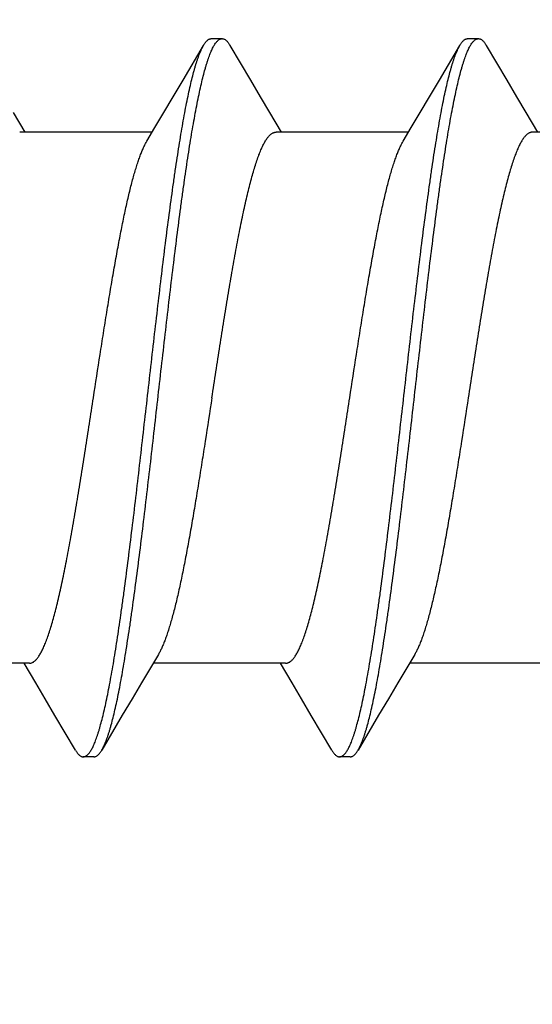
# Model space of a CAD drawing. Header units: feet. Extents: x -114 to 1432, y 355 to 669.
# Tile 171 of 197: x 1247.986 to 1248.257, y 495.868 to 496.388. Entities that reach past the tile are written whole.
import ezdxf

# ---------------------------------------------------------------- set-up
doc = ezdxf.new("R2010")
doc.units = ezdxf.units.FT
doc.header["$MEASUREMENT"] = 0
doc.layers.add('-HARDWARE', color=7, linetype='Continuous')
doc.layers.add('G-ANNO-DIM', color=2, linetype='Continuous')
doc.styles.add('Arial', font='arial.ttf')
doc.dimstyles.new('MS-16A', dxfattribs={"dimscale": 13, "dimtxt": 0.18, "dimasz": 0.18, "dimexe": 0.125, "dimexo": 0.0625, "dimgap": 0.03125, "dimtad": 1, "dimdec": 3, "dimzin": 3, "dimdsep": 46, "dimlunit": 4, "dimtxsty": 'Arial', "dimcen": 0.03125, "dimclrd": 2, "dimclre": 2, "dimclrt": 7, "dimadec": 1, "dimazin": 0, "dimtfac": 1, "dimtdec": 3, "dimtofl": 0, "dimtmove": 0, "dimatfit": 3, "dimfxl": 1, "dimtolj": 1, "dimtzin": 0, "dimarcsym": 0})

# ---------------------------------------------------------------- blocks, each defined once
blk = doc.blocks.new('*D636')
at = {"layer": 'Defpoints', "color": 0, "transparency": 16777216}
for p in [(1248.54362, 504.18809), (1239.0406, 456.18809), (1248.54362, 456.18809)]:
    blk.add_point(p, dxfattribs=at)
at = {"layer": 'G-ANNO-DIM', "color": 2, "lineweight": -2, "transparency": 16777216}
for p, q in [((1247.73112, 504.18809), (1237.4156, 504.18809)), ((1239.0406, 501.84809), (1239.0406, 458.52809)), ((1247.73112, 456.18809), (1237.4156, 456.18809))]:
    blk.add_line(p, q, dxfattribs=at)
at = {"layer": 'G-ANNO-DIM', "color": 2, "transparency": 16777216}
for points in [[(1238.6506, 501.84809), (1239.4306, 501.84809), (1239.0406, 504.18809)], [(1238.6506, 458.52809), (1239.4306, 458.52809), (1239.0406, 456.18809)]]:
    blk.add_solid(points, dxfattribs=at)
at = {"layer": 'G-ANNO-DIM', "color": 7, "transparency": 16777216, "insert": (1237.43961, 480.18809), "char_height": 2.34, "attachment_point": 5, "rotation": 90, "style": 'Arial'}
blk.add_mtext('\\A1;4\'-0"', dxfattribs=at)
blk = doc.blocks.new('2.5IN_LAGSCREW')
at = {"layer": '-HARDWARE', "color": 7}
for p, q in [((1218.85323, 512.07626), (1218.84762, 512.07626)), ((1218.98882, 512.07626), (1218.98321, 512.07626)), ((1218.86824, 512.05435), (1218.85743, 512.07268)), ((1219.00383, 512.05435), (1218.99302, 512.07268)), ((1218.82245, 512.03719), (1218.81629, 512.02684)), ((1218.95804, 512.03719), (1218.95188, 512.02684)), ((1219.09363, 512.03719), (1219.08747, 512.02684)), ((1218.74897, 512.02684), (1218.81908, 512.02684)), ((1218.88456, 512.02684), (1218.95467, 512.02684)), ((1219.02015, 512.02684), (1219.09026, 512.02684)), ((1218.81397, 511.74617), (1218.88408, 511.74617)), ((1218.94617, 511.73578), (1218.95236, 511.74617)), ((1218.94956, 511.74617), (1219.01967, 511.74617)), ((1219.08176, 511.73578), (1219.08795, 511.74617)), ((1219.08515, 511.74617), (1219.15526, 511.74617)), ((1218.90039, 511.71869), (1218.91122, 511.70032)), ((1219.03598, 511.71869), (1219.04681, 511.70032)), ((1218.91541, 511.69674), (1218.92103, 511.69674)), ((1219.051, 511.69674), (1219.05662, 511.69674))]:
    blk.add_line(p, q, dxfattribs=at)
for points in [[(1218.84342, 512.07268), (1218.83259, 512.05431), (1218.82741, 512.04555), (1218.82245, 512.03719)], [(1218.97901, 512.07268), (1218.96818, 512.05431), (1218.963, 512.04555), (1218.95804, 512.03719)], [(1218.88738, 512.02211), (1218.88311, 512.02927), (1218.87838, 512.03723), (1218.87342, 512.04558), (1218.86824, 512.05435)], [(1219.02297, 512.02211), (1219.0187, 512.02927), (1219.01397, 512.03723), (1219.00901, 512.04558), (1219.00383, 512.05435)], [(1218.88126, 511.75089), (1218.88552, 511.74376), (1218.89025, 511.73581), (1218.8952, 511.72745), (1218.90039, 511.71869)], [(1219.01685, 511.75089), (1219.02111, 511.74376), (1219.02583, 511.73581), (1219.03079, 511.72745), (1219.03598, 511.71869)], [(1218.92522, 511.70032), (1218.93603, 511.71866), (1218.94122, 511.72742), (1218.94617, 511.73578)], [(1219.06081, 511.70032), (1219.07162, 511.71866), (1219.07681, 511.72742), (1219.08176, 511.73578)]]:
    blk.add_lwpolyline(points, dxfattribs=at)
for points, knots in [([(1218.84762, 512.07626), (1218.84753, 512.07626), (1218.84735, 512.07625), (1218.84709, 512.07621), (1218.84683, 512.07614), (1218.84647, 512.076), (1218.84602, 512.07576), (1218.84549, 512.07536), (1218.84497, 512.07485), (1218.84444, 512.07423), (1218.84392, 512.0735), (1218.84359, 512.07297), (1218.84342, 512.07268)], [0, 0, 0, 0, 0.045699, 0.091915, 0.13915, 0.187871, 0.291339, 0.405275, 0.531794, 0.672418, 0.828233, 1, 1, 1, 1]), ([(1218.91122, 511.70032), (1218.91104, 511.70062), (1218.9107, 511.70124), (1218.9102, 511.70223), (1218.90971, 511.70332), (1218.90921, 511.70451), (1218.90872, 511.70579), (1218.90822, 511.70717), (1218.90772, 511.70865), (1218.90723, 511.71021), (1218.90673, 511.71188), (1218.90605, 511.71427), (1218.90521, 511.7175), (1218.90422, 511.72164), (1218.90323, 511.72612), (1218.90224, 511.73095), (1218.90125, 511.73611), (1218.90026, 511.74159), (1218.89927, 511.74737), (1218.89828, 511.75345), (1218.89728, 511.75981), (1218.89629, 511.76644), (1218.89495, 511.77578), (1218.89328, 511.788), (1218.8913, 511.80328), (1218.88932, 511.81927), (1218.88734, 511.83582), (1218.88536, 511.8528), (1218.88272, 511.87588), (1218.88009, 511.89906), (1218.87745, 511.92212), (1218.87547, 511.93906), (1218.87349, 511.95555), (1218.87151, 511.97147), (1218.86984, 511.98429), (1218.8685, 511.99416), (1218.86751, 512.00124), (1218.86652, 512.00806), (1218.86553, 512.01463), (1218.86453, 512.02093), (1218.86354, 512.02695), (1218.86255, 512.03266), (1218.86156, 512.03807), (1218.86057, 512.04316), (1218.85958, 512.04791), (1218.85859, 512.05232), (1218.8576, 512.05638), (1218.85676, 512.05954), (1218.85608, 512.06188), (1218.85558, 512.0635), (1218.85509, 512.06503), (1218.85459, 512.06646), (1218.85409, 512.0678), (1218.8536, 512.06904), (1218.8531, 512.07018), (1218.85261, 512.07123), (1218.85211, 512.07218), (1218.85162, 512.07303), (1218.85112, 512.07378), (1218.85062, 512.07444), (1218.85013, 512.07499), (1218.84963, 512.07545), (1218.84913, 512.07581), (1218.84863, 512.07607), (1218.84813, 512.07622), (1218.84779, 512.07626), (1218.84762, 512.07626)], [0, 0, 0, 0, 0.002665, 0.005556, 0.008677, 0.012029, 0.015615, 0.019435, 0.023489, 0.027776, 0.032297, 0.037049, 0.047241, 0.05834, 0.070327, 0.083182, 0.09688, 0.111395, 0.126699, 0.142762, 0.159551, 0.177033, 0.195172, 0.233269, 0.273528, 0.315616, 0.359183, 0.403864, 0.449287, 0.540835, 0.586194, 0.630769, 0.674188, 0.716089, 0.756123, 0.775336, 0.793959, 0.811954, 0.829284, 0.845914, 0.86181, 0.87694, 0.891275, 0.904787, 0.917449, 0.92924, 0.940138, 0.950126, 0.954774, 0.959191, 0.963374, 0.967323, 0.971039, 0.97452, 0.977769, 0.980787, 0.983576, 0.986141, 0.988487, 0.990622, 0.992557, 0.994308, 0.995894, 0.997345, 0.998699, 1, 1, 1, 1]), ([(1218.85743, 512.07268), (1218.85726, 512.07297), (1218.85693, 512.0735), (1218.85641, 512.07423), (1218.85588, 512.07485), (1218.85536, 512.07536), (1218.85483, 512.07576), (1218.85438, 512.076), (1218.85402, 512.07614), (1218.85376, 512.07621), (1218.8535, 512.07625), (1218.85332, 512.07626), (1218.85323, 512.07626)], [0, 0, 0, 0, 0.171769, 0.327582, 0.468207, 0.594726, 0.70866, 0.81213, 0.86085, 0.908085, 0.954301, 1, 1, 1, 1]), ([(1218.98321, 512.07626), (1218.98312, 512.07626), (1218.98294, 512.07625), (1218.98259, 512.07619), (1218.98214, 512.07605), (1218.98161, 512.07576), (1218.98108, 512.07536), (1218.98056, 512.07485), (1218.98003, 512.07423), (1218.97951, 512.0735), (1218.97918, 512.07297), (1218.97901, 512.07268)], [0, 0, 0, 0, 0.045704, 0.091926, 0.18778, 0.29126, 0.405209, 0.531741, 0.672382, 0.828214, 1, 1, 1, 1]), ([(1219.04681, 511.70032), (1219.04663, 511.70062), (1219.04629, 511.70124), (1219.04579, 511.70223), (1219.0453, 511.70332), (1219.0448, 511.70451), (1219.04431, 511.70579), (1219.04381, 511.70717), (1219.04331, 511.70865), (1219.04282, 511.71021), (1219.04232, 511.71188), (1219.04164, 511.71427), (1219.0408, 511.7175), (1219.03981, 511.72164), (1219.03882, 511.72612), (1219.03783, 511.73095), (1219.03684, 511.73611), (1219.03585, 511.74159), (1219.03486, 511.74737), (1219.03387, 511.75345), (1219.03287, 511.75981), (1219.03188, 511.76644), (1219.03054, 511.77578), (1219.02886, 511.788), (1219.02689, 511.80328), (1219.02491, 511.81927), (1219.02293, 511.83582), (1219.02095, 511.8528), (1219.01831, 511.87588), (1219.01568, 511.89906), (1219.01304, 511.92212), (1219.01106, 511.93906), (1219.00908, 511.95555), (1219.0071, 511.97147), (1219.00543, 511.98429), (1219.00409, 511.99416), (1219.0031, 512.00124), (1219.00211, 512.00806), (1219.00112, 512.01463), (1219.00012, 512.02093), (1218.99913, 512.02695), (1218.99814, 512.03266), (1218.99715, 512.03807), (1218.99616, 512.04316), (1218.99517, 512.04791), (1218.99418, 512.05232), (1218.99319, 512.05638), (1218.99235, 512.05954), (1218.99167, 512.06188), (1218.99117, 512.0635), (1218.99068, 512.06503), (1218.99018, 512.06646), (1218.98968, 512.0678), (1218.98919, 512.06904), (1218.98869, 512.07018), (1218.9882, 512.07123), (1218.9877, 512.07218), (1218.98721, 512.07303), (1218.98671, 512.07378), (1218.98621, 512.07444), (1218.98572, 512.07499), (1218.98522, 512.07545), (1218.98472, 512.07581), (1218.98422, 512.07607), (1218.98372, 512.07622), (1218.98337, 512.07626), (1218.98321, 512.07626)], [0, 0, 0, 0, 0.002665, 0.005556, 0.008677, 0.012029, 0.015615, 0.019435, 0.023489, 0.027776, 0.032297, 0.037049, 0.047241, 0.05834, 0.070327, 0.083182, 0.09688, 0.111395, 0.126699, 0.142762, 0.159551, 0.177033, 0.195172, 0.233269, 0.273528, 0.315616, 0.359183, 0.403864, 0.449287, 0.540835, 0.586194, 0.630769, 0.674188, 0.716089, 0.756123, 0.775336, 0.793959, 0.811954, 0.829284, 0.845914, 0.86181, 0.87694, 0.891275, 0.904787, 0.917449, 0.92924, 0.940138, 0.950126, 0.954774, 0.959191, 0.963374, 0.967323, 0.971039, 0.97452, 0.977769, 0.980787, 0.983576, 0.986141, 0.988487, 0.990622, 0.992557, 0.994308, 0.995894, 0.997345, 0.998699, 1, 1, 1, 1]), ([(1218.99302, 512.07268), (1218.99285, 512.07297), (1218.99252, 512.0735), (1218.992, 512.07423), (1218.99147, 512.07485), (1218.99095, 512.07536), (1218.99042, 512.07576), (1218.98989, 512.07605), (1218.98944, 512.07619), (1218.98909, 512.07625), (1218.98891, 512.07626), (1218.98882, 512.07626)], [0, 0, 0, 0, 0.171786, 0.327618, 0.46826, 0.594791, 0.70874, 0.812221, 0.908074, 0.954296, 1, 1, 1, 1]), ([(1218.92103, 511.69674), (1218.92086, 511.69674), (1218.92052, 511.69678), (1218.92002, 511.69694), (1218.91951, 511.69719), (1218.91901, 511.69755), (1218.91852, 511.69801), (1218.91802, 511.69856), (1218.91753, 511.69922), (1218.91703, 511.69997), (1218.91653, 511.70082), (1218.91604, 511.70177), (1218.91554, 511.70282), (1218.91505, 511.70397), (1218.91455, 511.70521), (1218.91406, 511.70654), (1218.91356, 511.70798), (1218.91306, 511.7095), (1218.91257, 511.71112), (1218.91189, 511.71346), (1218.91105, 511.71662), (1218.91006, 511.72068), (1218.90907, 511.72509), (1218.90808, 511.72985), (1218.90709, 511.73493), (1218.90609, 511.74034), (1218.9051, 511.74606), (1218.90411, 511.75207), (1218.90312, 511.75837), (1218.90213, 511.76494), (1218.90114, 511.77177), (1218.90014, 511.77884), (1218.8988, 511.78871), (1218.89713, 511.80154), (1218.89516, 511.81745), (1218.89318, 511.83395), (1218.8912, 511.85089), (1218.88855, 511.87395), (1218.88593, 511.89712), (1218.88328, 511.9202), (1218.8813, 511.93718), (1218.87932, 511.95374), (1218.87735, 511.96972), (1218.87537, 511.985), (1218.8737, 511.99723), (1218.87235, 512.00656), (1218.87136, 512.01319), (1218.87037, 512.01955), (1218.86938, 512.02563), (1218.86839, 512.03141), (1218.86739, 512.03689), (1218.8664, 512.04205), (1218.86541, 512.04688), (1218.86442, 512.05137), (1218.86343, 512.05551), (1218.86259, 512.05873), (1218.86191, 512.06113), (1218.86142, 512.06279), (1218.86092, 512.06436), (1218.86042, 512.06583), (1218.85993, 512.06721), (1218.85943, 512.06849), (1218.85894, 512.06968), (1218.85844, 512.07077), (1218.85795, 512.07177), (1218.8576, 512.07239), (1218.85743, 512.07268)], [0, 0, 0, 0, 0.001301, 0.002655, 0.004106, 0.005692, 0.007443, 0.009378, 0.011513, 0.013859, 0.016424, 0.019213, 0.022231, 0.02548, 0.028961, 0.032677, 0.036626, 0.040809, 0.045226, 0.049874, 0.059862, 0.07076, 0.082551, 0.095213, 0.108725, 0.12306, 0.13819, 0.154086, 0.170716, 0.188046, 0.206041, 0.224664, 0.243877, 0.283911, 0.325812, 0.369231, 0.413806, 0.459165, 0.550713, 0.596136, 0.640817, 0.684384, 0.726472, 0.766731, 0.804828, 0.822967, 0.840449, 0.857238, 0.873301, 0.888605, 0.90312, 0.916818, 0.929673, 0.94166, 0.952759, 0.962951, 0.967703, 0.972224, 0.976511, 0.980565, 0.984385, 0.987971, 0.991323, 0.994444, 0.997335, 1, 1, 1, 1]), ([(1219.05662, 511.69674), (1219.05645, 511.69674), (1219.05611, 511.69678), (1219.05561, 511.69694), (1219.0551, 511.69719), (1219.0546, 511.69755), (1219.05411, 511.69801), (1219.05361, 511.69856), (1219.05312, 511.69922), (1219.05262, 511.69997), (1219.05212, 511.70082), (1219.05163, 511.70177), (1219.05113, 511.70282), (1219.05064, 511.70397), (1219.05014, 511.70521), (1219.04965, 511.70654), (1219.04915, 511.70798), (1219.04865, 511.7095), (1219.04816, 511.71112), (1219.04748, 511.71346), (1219.04664, 511.71662), (1219.04565, 511.72068), (1219.04466, 511.72509), (1219.04367, 511.72985), (1219.04268, 511.73493), (1219.04168, 511.74034), (1219.04069, 511.74606), (1219.0397, 511.75207), (1219.03871, 511.75837), (1219.03772, 511.76494), (1219.03673, 511.77177), (1219.03573, 511.77884), (1219.03439, 511.78871), (1219.03272, 511.80154), (1219.03074, 511.81745), (1219.02877, 511.83395), (1219.02679, 511.85089), (1219.02414, 511.87395), (1219.02152, 511.89712), (1219.01887, 511.9202), (1219.01689, 511.93718), (1219.01491, 511.95374), (1219.01294, 511.96972), (1219.01096, 511.985), (1219.00929, 511.99723), (1219.00794, 512.00656), (1219.00695, 512.01319), (1219.00596, 512.01955), (1219.00497, 512.02563), (1219.00398, 512.03141), (1219.00298, 512.03689), (1219.00199, 512.04205), (1219.001, 512.04688), (1219.00001, 512.05137), (1218.99902, 512.05551), (1218.99818, 512.05873), (1218.9975, 512.06113), (1218.99701, 512.06279), (1218.99651, 512.06436), (1218.99601, 512.06583), (1218.99552, 512.06721), (1218.99502, 512.06849), (1218.99453, 512.06968), (1218.99403, 512.07077), (1218.99354, 512.07177), (1218.99319, 512.07239), (1218.99302, 512.07268)], [0, 0, 0, 0, 0.001301, 0.002655, 0.004106, 0.005692, 0.007443, 0.009378, 0.011513, 0.013859, 0.016424, 0.019213, 0.022231, 0.02548, 0.028961, 0.032677, 0.036626, 0.040809, 0.045226, 0.049874, 0.059862, 0.07076, 0.082551, 0.095213, 0.108725, 0.12306, 0.13819, 0.154086, 0.170716, 0.188046, 0.206041, 0.224664, 0.243877, 0.283911, 0.325812, 0.369231, 0.413806, 0.459165, 0.550713, 0.596136, 0.640817, 0.684384, 0.726472, 0.766731, 0.804828, 0.822967, 0.840449, 0.857238, 0.873301, 0.888605, 0.90312, 0.916818, 0.929673, 0.94166, 0.952759, 0.962951, 0.967703, 0.972224, 0.976511, 0.980565, 0.984385, 0.987971, 0.991323, 0.994444, 0.997335, 1, 1, 1, 1]), ([(1218.81908, 512.02684), (1218.81926, 512.02684), (1218.81962, 512.02681), (1218.82016, 512.02668), (1218.82069, 512.02646), (1218.82122, 512.02616), (1218.82175, 512.02578), (1218.82228, 512.02531), (1218.82281, 512.02476), (1218.82334, 512.02413), (1218.82387, 512.02341), (1218.8244, 512.02262), (1218.82493, 512.02174), (1218.82546, 512.02078), (1218.82599, 512.01973), (1218.82651, 512.01861), (1218.82704, 512.01741), (1218.82757, 512.01613), (1218.8281, 512.01478), (1218.82882, 512.01282), (1218.82972, 512.01018), (1218.83078, 512.00679), (1218.83183, 512.0031), (1218.83289, 511.99914), (1218.83394, 511.9949), (1218.835, 511.99041), (1218.83606, 511.98566), (1218.83712, 511.98067), (1218.83817, 511.97546), (1218.83923, 511.97004), (1218.84029, 511.96441), (1218.84134, 511.95859), (1218.84277, 511.95051), (1218.84455, 511.94004), (1218.84666, 511.92711), (1218.84876, 511.91379), (1218.85087, 511.90021), (1218.85228, 511.89109), (1218.85298, 511.8865)], [0, 0, 0, 0, 0.003625, 0.007342, 0.011232, 0.015371, 0.019817, 0.02462, 0.029816, 0.035434, 0.041496, 0.048019, 0.055015, 0.062492, 0.070456, 0.078913, 0.087863, 0.097308, 0.107248, 0.117681, 0.140014, 0.164281, 0.190444, 0.218455, 0.24826, 0.279799, 0.313003, 0.347801, 0.384116, 0.421866, 0.460966, 0.501325, 0.542853, 0.629022, 0.718672, 0.810966, 0.905036, 1, 1, 1, 1]), ([(1218.98857, 511.8865), (1218.98787, 511.89109), (1218.98646, 511.90021), (1218.98435, 511.91379), (1218.98225, 511.92711), (1218.98014, 511.94004), (1218.97836, 511.95051), (1218.97693, 511.95859), (1218.97588, 511.96441), (1218.97482, 511.97004), (1218.97376, 511.97546), (1218.9727, 511.98067), (1218.97165, 511.98566), (1218.97059, 511.99041), (1218.96953, 511.9949), (1218.96848, 511.99914), (1218.96742, 512.0031), (1218.96637, 512.00679), (1218.96531, 512.01018), (1218.96441, 512.01282), (1218.96369, 512.01478), (1218.96316, 512.01613), (1218.96263, 512.01741), (1218.9621, 512.01861), (1218.96158, 512.01973), (1218.96105, 512.02078), (1218.96052, 512.02174), (1218.95999, 512.02262), (1218.95946, 512.02341), (1218.95893, 512.02413), (1218.9584, 512.02476), (1218.95787, 512.02531), (1218.95734, 512.02578), (1218.95681, 512.02616), (1218.95628, 512.02646), (1218.95575, 512.02668), (1218.95521, 512.02681), (1218.95485, 512.02684), (1218.95467, 512.02684)], [0, 0, 0, 0, 0.094964, 0.189034, 0.281328, 0.370978, 0.457147, 0.498675, 0.539034, 0.578134, 0.615884, 0.652199, 0.686997, 0.720201, 0.75174, 0.781545, 0.809556, 0.835719, 0.859986, 0.882319, 0.892752, 0.902692, 0.912137, 0.921087, 0.929544, 0.937508, 0.944985, 0.951981, 0.958504, 0.964566, 0.970184, 0.97538, 0.980183, 0.984629, 0.988768, 0.992658, 0.996375, 1, 1, 1, 1]), ([(1218.91566, 511.8865), (1218.91449, 511.89413), (1218.91274, 511.90551), (1218.91038, 511.92057), (1218.90862, 511.93156), (1218.90686, 511.94226), (1218.9051, 511.95258), (1218.90334, 511.96246), (1218.90158, 511.97183), (1218.90009, 511.97929), (1218.89889, 511.98496), (1218.89801, 511.98896), (1218.89712, 511.9928), (1218.89624, 511.99646), (1218.89536, 511.99993), (1218.89448, 512.00322), (1218.8936, 512.0063), (1218.89272, 512.00919), (1218.89183, 512.01187), (1218.89095, 512.01435), (1218.89007, 512.0166), (1218.88919, 512.01864), (1218.88831, 512.02047), (1218.88769, 512.02159), (1218.88738, 512.02211)], [0, 0, 0, 0, 0.166713, 0.248705, 0.329069, 0.407282, 0.482834, 0.555238, 0.624027, 0.688765, 0.719486, 0.749045, 0.777396, 0.804498, 0.830311, 0.854798, 0.877927, 0.899668, 0.919997, 0.938894, 0.956344, 0.972342, 0.986889, 1, 1, 1, 1]), ([(1219.05125, 511.8865), (1219.05008, 511.89413), (1219.04833, 511.90551), (1219.04597, 511.92057), (1219.04421, 511.93156), (1219.04245, 511.94226), (1219.04069, 511.95258), (1219.03893, 511.96246), (1219.03717, 511.97183), (1219.03568, 511.97929), (1219.03448, 511.98496), (1219.0336, 511.98896), (1219.03271, 511.9928), (1219.03183, 511.99646), (1219.03095, 511.99993), (1219.03007, 512.00322), (1219.02919, 512.0063), (1219.0283, 512.00919), (1219.02742, 512.01187), (1219.02654, 512.01435), (1219.02566, 512.0166), (1219.02478, 512.01864), (1219.0239, 512.02047), (1219.02328, 512.02159), (1219.02297, 512.02211)], [0, 0, 0, 0, 0.166713, 0.248705, 0.329069, 0.407282, 0.482834, 0.555238, 0.624027, 0.688765, 0.719486, 0.749045, 0.777396, 0.804498, 0.830311, 0.854798, 0.877927, 0.899668, 0.919997, 0.938894, 0.956344, 0.972342, 0.986889, 1, 1, 1, 1]), ([(1218.85298, 511.8865), (1218.85416, 511.87887), (1218.85591, 511.86749), (1218.85827, 511.85244), (1218.86003, 511.84144), (1218.86179, 511.83074), (1218.86355, 511.82042), (1218.86531, 511.81054), (1218.86707, 511.80117), (1218.86856, 511.79371), (1218.86976, 511.78805), (1218.87064, 511.78404), (1218.87152, 511.7802), (1218.8724, 511.77655), (1218.87329, 511.77307), (1218.87417, 511.76979), (1218.87505, 511.7667), (1218.87593, 511.76381), (1218.87681, 511.76113), (1218.87769, 511.75866), (1218.87857, 511.7564), (1218.87945, 511.75436), (1218.88033, 511.75254), (1218.88095, 511.75141), (1218.88126, 511.75089)], [0, 0, 0, 0, 0.166713, 0.248705, 0.329069, 0.407282, 0.482834, 0.555238, 0.624027, 0.688765, 0.719486, 0.749045, 0.777396, 0.804498, 0.830311, 0.854798, 0.877927, 0.899668, 0.919997, 0.938894, 0.956344, 0.972342, 0.986889, 1, 1, 1, 1]), ([(1218.94956, 511.74617), (1218.94938, 511.74617), (1218.94902, 511.7462), (1218.94849, 511.74633), (1218.94796, 511.74654), (1218.94742, 511.74684), (1218.94689, 511.74722), (1218.94636, 511.74769), (1218.94583, 511.74824), (1218.9453, 511.74887), (1218.94477, 511.74959), (1218.94425, 511.75039), (1218.94372, 511.75127), (1218.94319, 511.75223), (1218.94266, 511.75327), (1218.94213, 511.75439), (1218.9416, 511.75559), (1218.94107, 511.75687), (1218.94054, 511.75823), (1218.93982, 511.76018), (1218.93892, 511.76282), (1218.93787, 511.76622), (1218.93681, 511.7699), (1218.93576, 511.77387), (1218.9347, 511.7781), (1218.93364, 511.7826), (1218.93259, 511.78734), (1218.93153, 511.79233), (1218.93047, 511.79754), (1218.92942, 511.80297), (1218.92836, 511.8086), (1218.9273, 511.81441), (1218.92587, 511.82249), (1218.9241, 511.83296), (1218.92199, 511.84589), (1218.91988, 511.85921), (1218.91777, 511.87279), (1218.91637, 511.88192), (1218.91566, 511.8865)], [0, 0, 0, 0, 0.003625, 0.007342, 0.011232, 0.015371, 0.019817, 0.02462, 0.029816, 0.035434, 0.041496, 0.048019, 0.055015, 0.062492, 0.070456, 0.078913, 0.087863, 0.097308, 0.107248, 0.117681, 0.140014, 0.164281, 0.190444, 0.218455, 0.24826, 0.279799, 0.313003, 0.347801, 0.384116, 0.421866, 0.460966, 0.501325, 0.542853, 0.629022, 0.718672, 0.810966, 0.905036, 1, 1, 1, 1]), ([(1218.98857, 511.8865), (1218.98974, 511.87887), (1218.99149, 511.86749), (1218.99386, 511.85244), (1218.99562, 511.84144), (1218.99738, 511.83074), (1218.99914, 511.82042), (1219.0009, 511.81054), (1219.00266, 511.80117), (1219.00415, 511.79371), (1219.00535, 511.78805), (1219.00623, 511.78404), (1219.00711, 511.7802), (1219.00799, 511.77655), (1219.00887, 511.77307), (1219.00976, 511.76979), (1219.01064, 511.7667), (1219.01152, 511.76381), (1219.0124, 511.76113), (1219.01328, 511.75866), (1219.01416, 511.7564), (1219.01504, 511.75436), (1219.01592, 511.75254), (1219.01654, 511.75141), (1219.01685, 511.75089)], [0, 0, 0, 0, 0.166713, 0.248705, 0.329069, 0.407282, 0.482834, 0.555238, 0.624027, 0.688765, 0.719486, 0.749045, 0.777396, 0.804498, 0.830311, 0.854798, 0.877927, 0.899668, 0.919997, 0.938894, 0.956344, 0.972342, 0.986889, 1, 1, 1, 1]), ([(1219.08515, 511.74617), (1219.08497, 511.74617), (1219.08461, 511.7462), (1219.08408, 511.74633), (1219.08354, 511.74654), (1219.08301, 511.74684), (1219.08248, 511.74722), (1219.08195, 511.74769), (1219.08142, 511.74824), (1219.08089, 511.74887), (1219.08036, 511.74959), (1219.07984, 511.75039), (1219.07931, 511.75127), (1219.07878, 511.75223), (1219.07825, 511.75327), (1219.07772, 511.75439), (1219.07719, 511.75559), (1219.07666, 511.75687), (1219.07613, 511.75823), (1219.07541, 511.76018), (1219.07451, 511.76282), (1219.07346, 511.76622), (1219.0724, 511.7699), (1219.07135, 511.77387), (1219.07029, 511.7781), (1219.06923, 511.7826), (1219.06818, 511.78734), (1219.06712, 511.79233), (1219.06606, 511.79754), (1219.06501, 511.80297), (1219.06395, 511.8086), (1219.06289, 511.81441), (1219.06146, 511.82249), (1219.05969, 511.83296), (1219.05758, 511.84589), (1219.05547, 511.85921), (1219.05336, 511.87279), (1219.05196, 511.88192), (1219.05125, 511.8865)], [0, 0, 0, 0, 0.003625, 0.007342, 0.011232, 0.015371, 0.019817, 0.02462, 0.029816, 0.035434, 0.041496, 0.048019, 0.055015, 0.062492, 0.070456, 0.078913, 0.087863, 0.097308, 0.107248, 0.117681, 0.140014, 0.164281, 0.190444, 0.218455, 0.24826, 0.279799, 0.313003, 0.347801, 0.384116, 0.421866, 0.460966, 0.501325, 0.542853, 0.629022, 0.718672, 0.810966, 0.905036, 1, 1, 1, 1]), ([(1218.91541, 511.69674), (1218.91533, 511.69674), (1218.91515, 511.69675), (1218.91489, 511.6968), (1218.91462, 511.69687), (1218.91426, 511.697), (1218.91381, 511.69725), (1218.91329, 511.69765), (1218.91276, 511.69816), (1218.91224, 511.69878), (1218.91172, 511.6995), (1218.91138, 511.70004), (1218.91122, 511.70032)], [0, 0, 0, 0, 0.045699, 0.091915, 0.13915, 0.18787, 0.29134, 0.405274, 0.531793, 0.672418, 0.828232, 1, 1, 1, 1]), ([(1218.92522, 511.70032), (1218.92506, 511.70004), (1218.92472, 511.6995), (1218.9242, 511.69878), (1218.92368, 511.69816), (1218.92315, 511.69765), (1218.92263, 511.69725), (1218.92218, 511.697), (1218.92182, 511.69687), (1218.92155, 511.6968), (1218.92129, 511.69675), (1218.92111, 511.69674), (1218.92103, 511.69674)], [0, 0, 0, 0, 0.171767, 0.327582, 0.468206, 0.594725, 0.708661, 0.812129, 0.86085, 0.908084, 0.954301, 1, 1, 1, 1]), ([(1219.051, 511.69674), (1219.05092, 511.69674), (1219.05074, 511.69675), (1219.05048, 511.6968), (1219.05021, 511.69687), (1219.04985, 511.697), (1219.0494, 511.69725), (1219.04888, 511.69765), (1219.04835, 511.69816), (1219.04783, 511.69878), (1219.04731, 511.6995), (1219.04697, 511.70004), (1219.04681, 511.70032)], [0, 0, 0, 0, 0.045699, 0.091915, 0.13915, 0.187871, 0.291339, 0.405275, 0.531794, 0.672418, 0.828233, 1, 1, 1, 1]), ([(1219.06081, 511.70032), (1219.06065, 511.70004), (1219.06031, 511.6995), (1219.05979, 511.69878), (1219.05927, 511.69816), (1219.05874, 511.69765), (1219.05822, 511.69725), (1219.05777, 511.697), (1219.05741, 511.69687), (1219.05714, 511.6968), (1219.05688, 511.69675), (1219.0567, 511.69674), (1219.05662, 511.69674)], [0, 0, 0, 0, 0.171769, 0.327582, 0.468207, 0.594726, 0.70866, 0.81213, 0.86085, 0.908085, 0.954301, 1, 1, 1, 1])]:
    blk.add_open_spline(points, degree=3, knots=knots, dxfattribs=at)

msp = doc.modelspace()

# ---------------------------------------------------------------- block references
at = {"layer": '-HARDWARE', "xscale": -1}
msp.add_blockref('2.5IN_LAGSCREW', (2467.07624, -15.69841), dxfattribs=at)

# ---------------------------------------------------------------- dimensions: what is measured, and where the dimension line sits
at = {"layer": 'G-ANNO-DIM'}
dim = msp.add_linear_dim(base=(1239.0406, 456.18809), p1=(1248.54362, 504.18809), p2=(1248.54362, 456.18809), angle=90, dimstyle='MS-16A', dxfattribs=at)
dim.commit()
dim.dimension.update_dxf_attribs({"geometry": '*D636', "text_midpoint": (1239.0406, 480.18809), "dimtype": 160})

doc.saveas('drawing.dxf')
